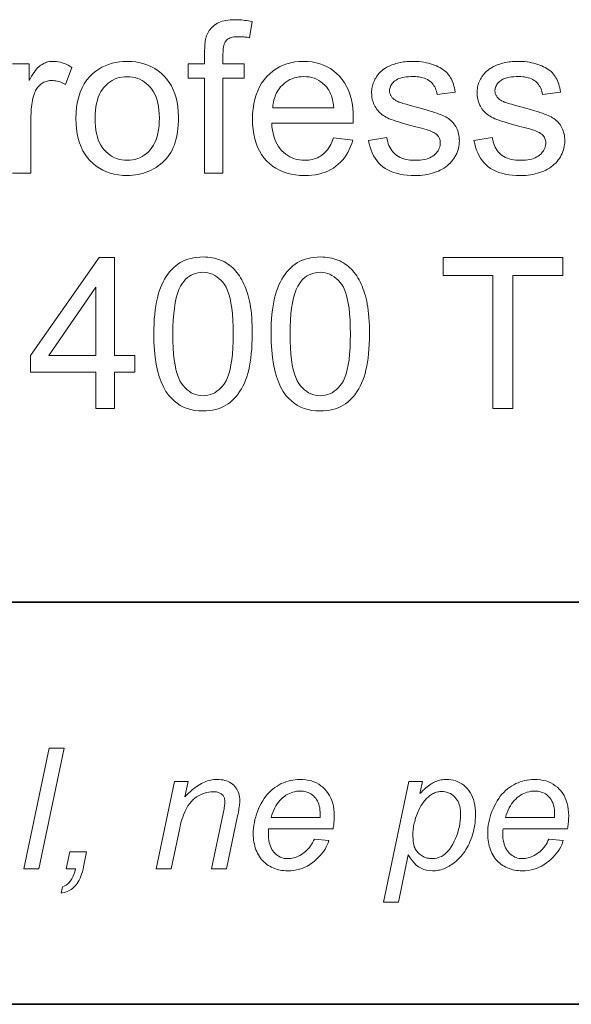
# Model space of a CAD drawing. Extents: x 10 to 410, y 10 to 287.
# Tile 7 of 20: x 325 to 334, y 10 to 26. Entities that reach past the tile are written whole.
import ezdxf

# ---------------------------------------------------------------- set-up
doc = ezdxf.new("R2010")
doc.units = 0

msp = doc.modelspace()

# ---------------------------------------------------------------- linework, layer by layer
at = {"color": 7, "lineweight": 35}
for p, q in [((409.96, 16.669), (269.696, 16.669)), ((365.393, 16.669), (269.696, 16.669)), ((10, 10), (410, 10))]:
    msp.add_line(p, q, dxfattribs=at)
at = {"color": 7, "lineweight": 13}
for points in [[(327.715, 23.78), (327.715, 25.353), (327.444, 25.353), (327.444, 25.591), (327.715, 25.591), (327.715, 25.784), (327.716, 25.82), (327.717, 25.853), (327.718, 25.885), (327.72, 25.915), (327.723, 25.943), (327.727, 25.969), (327.731, 25.993), (327.736, 26.016), (327.741, 26.036), (327.748, 26.055), (327.757, 26.079), (327.768, 26.101), (327.78, 26.123), (327.794, 26.143), (327.809, 26.163), (327.825, 26.182), (327.843, 26.2), (327.862, 26.217), (327.882, 26.233), (327.904, 26.249), (327.927, 26.263), (327.952, 26.275), (327.979, 26.286), (328.007, 26.296), (328.038, 26.304), (328.07, 26.311), (328.104, 26.316), (328.14, 26.32), (328.177, 26.322), (328.217, 26.323), (328.243, 26.323), (328.27, 26.322), (328.297, 26.32), (328.325, 26.318), (328.353, 26.315), (328.382, 26.312), (328.411, 26.308), (328.441, 26.303), (328.472, 26.298), (328.503, 26.292), (328.457, 26.024), (328.438, 26.028), (328.419, 26.031), (328.401, 26.033), (328.382, 26.035), (328.364, 26.037), (328.346, 26.039), (328.328, 26.04), (328.311, 26.041), (328.293, 26.041), (328.276, 26.041), (328.249, 26.041), (328.224, 26.039), (328.2, 26.036), (328.177, 26.032), (328.157, 26.027), (328.138, 26.02), (328.121, 26.012), (328.105, 26.003), (328.091, 25.993), (328.078, 25.982), (328.067, 25.969), (328.058, 25.954), (328.049, 25.937), (328.041, 25.917), (328.035, 25.896), (328.03, 25.873), (328.026, 25.847), (328.023, 25.82), (328.021, 25.79), (328.02, 25.758), (328.02, 25.591), (328.373, 25.591), (328.373, 25.353), (328.02, 25.353), (328.02, 23.78)], [(325.585, 24.686), (325.588, 24.784), (325.596, 24.877), (325.61, 24.964), (325.63, 25.046), (325.655, 25.124), (325.686, 25.195), (325.722, 25.262), (325.764, 25.324), (325.812, 25.38), (325.865, 25.431), (325.913, 25.469), (325.962, 25.503), (326.014, 25.534), (326.068, 25.56), (326.124, 25.582), (326.182, 25.6), (326.242, 25.614), (326.304, 25.624), (326.368, 25.63), (326.435, 25.632), (326.508, 25.63), (326.578, 25.622), (326.646, 25.61), (326.711, 25.593), (326.774, 25.571), (326.834, 25.544), (326.891, 25.512), (326.945, 25.476), (326.996, 25.434), (327.045, 25.387), (327.09, 25.337), (327.13, 25.282), (327.166, 25.224), (327.197, 25.162), (327.223, 25.096), (327.244, 25.027), (327.261, 24.953), (327.273, 24.876), (327.28, 24.796), (327.282, 24.711), (327.281, 24.643), (327.278, 24.577), (327.273, 24.515), (327.265, 24.456), (327.256, 24.399), (327.244, 24.346), (327.231, 24.295), (327.215, 24.247), (327.197, 24.203), (327.177, 24.161), (327.155, 24.122), (327.131, 24.085), (327.106, 24.049), (327.078, 24.015), (327.048, 23.983), (327.017, 23.953), (326.984, 23.925), (326.948, 23.898), (326.911, 23.873), (326.872, 23.85), (326.831, 23.829), (326.79, 23.81), (326.748, 23.794), (326.706, 23.779), (326.662, 23.767), (326.618, 23.757), (326.573, 23.749), (326.528, 23.744), (326.482, 23.74), (326.435, 23.739), (326.36, 23.742), (326.288, 23.749), (326.219, 23.761), (326.154, 23.778), (326.091, 23.8), (326.031, 23.827), (325.974, 23.859), (325.919, 23.895), (325.868, 23.937), (325.82, 23.983), (325.775, 24.034), (325.735, 24.089), (325.7, 24.149), (325.67, 24.213), (325.644, 24.281), (325.623, 24.353), (325.606, 24.43), (325.595, 24.511), (325.588, 24.596)], [(329.852, 24.363), (330.169, 24.324), (330.153, 24.27), (330.134, 24.218), (330.113, 24.169), (330.089, 24.122), (330.062, 24.077), (330.033, 24.035), (330.001, 23.996), (329.967, 23.959), (329.931, 23.925), (329.891, 23.893), (329.849, 23.864), (329.806, 23.837), (329.759, 23.814), (329.711, 23.795), (329.66, 23.778), (329.607, 23.764), (329.552, 23.753), (329.494, 23.745), (329.435, 23.741), (329.373, 23.739), (329.295, 23.742), (329.22, 23.749), (329.149, 23.761), (329.081, 23.778), (329.017, 23.8), (328.955, 23.827), (328.897, 23.859), (328.842, 23.896), (328.791, 23.937), (328.743, 23.984), (328.698, 24.035), (328.659, 24.09), (328.624, 24.149), (328.594, 24.211), (328.568, 24.278), (328.547, 24.349), (328.531, 24.423), (328.519, 24.502), (328.512, 24.584), (328.51, 24.67), (328.512, 24.76), (328.519, 24.845), (328.531, 24.926), (328.548, 25.003), (328.569, 25.076), (328.595, 25.145), (328.625, 25.21), (328.661, 25.271), (328.701, 25.327), (328.745, 25.38), (328.794, 25.428), (328.845, 25.471), (328.899, 25.509), (328.956, 25.541), (329.016, 25.569), (329.078, 25.592), (329.143, 25.609), (329.211, 25.622), (329.282, 25.63), (329.356, 25.632), (329.427, 25.63), (329.496, 25.622), (329.562, 25.61), (329.625, 25.593), (329.686, 25.57), (329.744, 25.543), (329.799, 25.511), (329.852, 25.474), (329.902, 25.432), (329.949, 25.385), (329.993, 25.333), (330.032, 25.278), (330.067, 25.218), (330.097, 25.155), (330.122, 25.087), (330.143, 25.016), (330.159, 24.94), (330.17, 24.86), (330.177, 24.777), (330.179, 24.689), (330.179, 24.683), (330.179, 24.677), (330.179, 24.67), (330.179, 24.663), (330.179, 24.655), (330.179, 24.647), (330.179, 24.638), (330.178, 24.628), (330.178, 24.618), (330.178, 24.607), (328.827, 24.607), (328.832, 24.549), (328.839, 24.493), (328.849, 24.441), (328.862, 24.391), (328.878, 24.344), (328.896, 24.3), (328.917, 24.258), (328.941, 24.219), (328.967, 24.183), (328.996, 24.15), (329.027, 24.12), (329.06, 24.093), (329.094, 24.069), (329.129, 24.049), (329.166, 24.031), (329.205, 24.017), (329.245, 24.006), (329.287, 23.998), (329.33, 23.993), (329.374, 23.992), (329.408, 23.993), (329.44, 23.995), (329.471, 24), (329.502, 24.006), (329.531, 24.014), (329.559, 24.024), (329.587, 24.035), (329.613, 24.048), (329.638, 24.063), (329.663, 24.08), (329.686, 24.099), (329.708, 24.12), (329.73, 24.143), (329.75, 24.168), (329.77, 24.195), (329.788, 24.225), (329.806, 24.256), (329.822, 24.29), (329.837, 24.326)], [(330.432, 24.321), (330.735, 24.369), (330.741, 24.333), (330.749, 24.299), (330.759, 24.267), (330.77, 24.236), (330.784, 24.207), (330.799, 24.18), (330.816, 24.155), (330.835, 24.131), (330.855, 24.109), (330.878, 24.089), (330.902, 24.07), (330.928, 24.054), (330.956, 24.039), (330.986, 24.027), (331.018, 24.016), (331.051, 24.007), (331.087, 24), (331.124, 23.996), (331.163, 23.993), (331.204, 23.992), (331.246, 23.993), (331.285, 23.995), (331.321, 23.999), (331.356, 24.005), (331.388, 24.013), (331.419, 24.023), (331.447, 24.034), (331.473, 24.047), (331.497, 24.061), (331.518, 24.078), (331.538, 24.095), (331.555, 24.113), (331.57, 24.132), (331.584, 24.151), (331.595, 24.171), (331.604, 24.192), (331.611, 24.213), (331.616, 24.235), (331.619, 24.257), (331.62, 24.28), (331.62, 24.3), (331.617, 24.32), (331.612, 24.338), (331.606, 24.356), (331.598, 24.373), (331.588, 24.389), (331.576, 24.404), (331.563, 24.418), (331.547, 24.431), (331.53, 24.444), (331.516, 24.452), (331.497, 24.461), (331.475, 24.47), (331.45, 24.48), (331.42, 24.49), (331.387, 24.501), (331.35, 24.512), (331.309, 24.523), (331.264, 24.535), (331.216, 24.548), (331.151, 24.564), (331.089, 24.581), (331.032, 24.597), (330.979, 24.612), (330.93, 24.627), (330.886, 24.642), (330.845, 24.656), (330.809, 24.669), (330.776, 24.682), (330.748, 24.695), (330.723, 24.708), (330.698, 24.722), (330.676, 24.737), (330.654, 24.753), (330.633, 24.769), (330.614, 24.787), (330.596, 24.806), (330.58, 24.825), (330.564, 24.846), (330.55, 24.867), (330.538, 24.89), (330.526, 24.912), (330.516, 24.935), (330.507, 24.959), (330.5, 24.983), (330.494, 25.008), (330.489, 25.033), (330.486, 25.058), (330.484, 25.084), (330.483, 25.11), (330.483, 25.134), (330.485, 25.158), (330.488, 25.181), (330.492, 25.204), (330.497, 25.227), (330.503, 25.249), (330.51, 25.271), (330.518, 25.293), (330.528, 25.314), (330.538, 25.335), (330.55, 25.355), (330.562, 25.374), (330.575, 25.393), (330.589, 25.412), (330.604, 25.429), (330.619, 25.446), (330.636, 25.462), (330.653, 25.477), (330.671, 25.492), (330.689, 25.506), (330.704, 25.516), (330.72, 25.526), (330.737, 25.536), (330.755, 25.546), (330.774, 25.555), (330.794, 25.564), (330.815, 25.572), (330.837, 25.58), (330.86, 25.588), (330.885, 25.596), (330.909, 25.602), (330.935, 25.609), (330.96, 25.614), (330.986, 25.619), (331.013, 25.623), (331.039, 25.626), (331.066, 25.629), (331.094, 25.631), (331.122, 25.632), (331.15, 25.632), (331.192, 25.632), (331.233, 25.63), (331.273, 25.627), (331.312, 25.622), (331.35, 25.617), (331.387, 25.61), (331.423, 25.602), (331.458, 25.593), (331.491, 25.582), (331.524, 25.571), (331.555, 25.558), (331.585, 25.544), (331.613, 25.53), (331.639, 25.515), (331.664, 25.499), (331.687, 25.481), (331.708, 25.464), (331.728, 25.445), (331.746, 25.425), (331.762, 25.405), (331.777, 25.383), (331.791, 25.36), (331.804, 25.335), (331.816, 25.309), (331.827, 25.282), (331.837, 25.253), (331.846, 25.223), (331.854, 25.191), (331.861, 25.158), (331.868, 25.124), (331.568, 25.083), (331.563, 25.11), (331.556, 25.137), (331.548, 25.161), (331.539, 25.185), (331.528, 25.208), (331.515, 25.229), (331.501, 25.249), (331.485, 25.268), (331.468, 25.285), (331.449, 25.301), (331.429, 25.316), (331.407, 25.33), (331.383, 25.341), (331.358, 25.352), (331.331, 25.36), (331.302, 25.367), (331.272, 25.373), (331.24, 25.377), (331.207, 25.379), (331.172, 25.38), (331.131, 25.379), (331.092, 25.377), (331.056, 25.373), (331.022, 25.369), (330.991, 25.362), (330.962, 25.355), (330.935, 25.346), (330.911, 25.335), (330.889, 25.323), (330.87, 25.31), (330.853, 25.296), (330.838, 25.281), (330.824, 25.266), (330.812, 25.25), (330.802, 25.234), (330.794, 25.217), (330.788, 25.2), (330.783, 25.183), (330.781, 25.165), (330.78, 25.146), (330.78, 25.134), (330.781, 25.123), (330.783, 25.111), (330.786, 25.1), (330.789, 25.089), (330.793, 25.079), (330.798, 25.068), (330.804, 25.058), (330.81, 25.048), (330.817, 25.039), (330.825, 25.029), (330.834, 25.02), (330.844, 25.011), (330.854, 25.002), (330.865, 24.994), (330.878, 24.986), (330.891, 24.978), (330.905, 24.971), (330.919, 24.964), (330.935, 24.957), (330.946, 24.953), (330.96, 24.948), (330.979, 24.943), (331, 24.936), (331.026, 24.929), (331.055, 24.92), (331.087, 24.911), (331.123, 24.901), (331.163, 24.89), (331.206, 24.878), (331.269, 24.861), (331.328, 24.845), (331.384, 24.829), (331.435, 24.814), (331.482, 24.799), (331.526, 24.785), (331.565, 24.772), (331.601, 24.759), (331.633, 24.747), (331.66, 24.736), (331.686, 24.724), (331.71, 24.712), (331.733, 24.698), (331.755, 24.684), (331.775, 24.668), (331.795, 24.651), (331.814, 24.634), (331.831, 24.615), (331.847, 24.596), (331.863, 24.575), (331.876, 24.553), (331.889, 24.531), (331.9, 24.507), (331.909, 24.482), (331.918, 24.456), (331.924, 24.43), (331.929, 24.402), (331.933, 24.373), (331.935, 24.343), (331.936, 24.312), (331.935, 24.282), (331.932, 24.252), (331.928, 24.222), (331.922, 24.192), (331.914, 24.163), (331.904, 24.135), (331.892, 24.106), (331.879, 24.078), (331.863, 24.05), (331.846, 24.023), (331.828, 23.997), (331.807, 23.971), (331.785, 23.947), (331.762, 23.925), (331.737, 23.903), (331.71, 23.883), (331.682, 23.863), (331.652, 23.846), (331.621, 23.829), (331.588, 23.813), (331.554, 23.799), (331.519, 23.787), (331.483, 23.776), (331.446, 23.766), (331.408, 23.758), (331.369, 23.751), (331.33, 23.746), (331.289, 23.742), (331.248, 23.74), (331.206, 23.739), (331.137, 23.741), (331.072, 23.745), (331.009, 23.752), (330.95, 23.763), (330.895, 23.776), (330.843, 23.792), (330.794, 23.811), (330.749, 23.833), (330.707, 23.858), (330.668, 23.886), (330.632, 23.917), (330.599, 23.95), (330.569, 23.987), (330.541, 24.026), (330.516, 24.068), (330.494, 24.113), (330.475, 24.161), (330.458, 24.211), (330.443, 24.265)], [(332.178, 24.321), (332.482, 24.369), (332.488, 24.333), (332.495, 24.299), (332.505, 24.267), (332.517, 24.236), (332.53, 24.207), (332.545, 24.18), (332.562, 24.155), (332.581, 24.131), (332.602, 24.109), (332.624, 24.089), (332.648, 24.07), (332.674, 24.054), (332.702, 24.039), (332.732, 24.027), (332.764, 24.016), (332.798, 24.007), (332.833, 24), (332.87, 23.996), (332.91, 23.993), (332.951, 23.992), (332.992, 23.993), (333.031, 23.995), (333.068, 23.999), (333.102, 24.005), (333.135, 24.013), (333.165, 24.023), (333.193, 24.034), (333.219, 24.047), (333.243, 24.061), (333.264, 24.078), (333.284, 24.095), (333.301, 24.113), (333.316, 24.132), (333.33, 24.151), (333.341, 24.171), (333.35, 24.192), (333.357, 24.213), (333.363, 24.235), (333.366, 24.257), (333.367, 24.28), (333.366, 24.3), (333.363, 24.32), (333.359, 24.338), (333.352, 24.356), (333.344, 24.373), (333.334, 24.389), (333.322, 24.404), (333.309, 24.418), (333.293, 24.431), (333.276, 24.444), (333.262, 24.452), (333.244, 24.461), (333.222, 24.47), (333.196, 24.48), (333.166, 24.49), (333.133, 24.501), (333.096, 24.512), (333.055, 24.523), (333.011, 24.535), (332.962, 24.548), (332.897, 24.564), (332.836, 24.581), (332.779, 24.597), (332.726, 24.612), (332.677, 24.627), (332.632, 24.642), (332.591, 24.656), (332.555, 24.669), (332.523, 24.682), (332.494, 24.695), (332.469, 24.708), (332.445, 24.722), (332.422, 24.737), (332.4, 24.753), (332.38, 24.769), (332.361, 24.787), (332.343, 24.806), (332.326, 24.825), (332.311, 24.846), (332.297, 24.867), (332.284, 24.89), (332.272, 24.912), (332.262, 24.935), (332.253, 24.959), (332.246, 24.983), (332.24, 25.008), (332.235, 25.033), (332.232, 25.058), (332.23, 25.084), (332.229, 25.11), (332.23, 25.134), (332.231, 25.158), (332.234, 25.181), (332.238, 25.204), (332.243, 25.227), (332.249, 25.249), (332.256, 25.271), (332.265, 25.293), (332.274, 25.314), (332.285, 25.335), (332.296, 25.355), (332.308, 25.374), (332.321, 25.393), (332.335, 25.412), (332.35, 25.429), (332.366, 25.446), (332.382, 25.462), (332.399, 25.477), (332.417, 25.492), (332.436, 25.506), (332.45, 25.516), (332.466, 25.526), (332.483, 25.536), (332.501, 25.546), (332.52, 25.555), (332.54, 25.564), (332.561, 25.572), (332.583, 25.58), (332.607, 25.588), (332.631, 25.596), (332.656, 25.602), (332.681, 25.609), (332.707, 25.614), (332.733, 25.619), (332.759, 25.623), (332.786, 25.626), (332.813, 25.629), (332.84, 25.631), (332.868, 25.632), (332.896, 25.632), (332.938, 25.632), (332.979, 25.63), (333.019, 25.627), (333.058, 25.622), (333.096, 25.617), (333.133, 25.61), (333.169, 25.602), (333.204, 25.593), (333.238, 25.582), (333.27, 25.571), (333.302, 25.558), (333.331, 25.544), (333.359, 25.53), (333.386, 25.515), (333.41, 25.499), (333.433, 25.481), (333.455, 25.464), (333.474, 25.445), (333.492, 25.425), (333.508, 25.405), (333.523, 25.383), (333.537, 25.36), (333.55, 25.335), (333.562, 25.309), (333.573, 25.282), (333.583, 25.253), (333.592, 25.223), (333.6, 25.191), (333.608, 25.158), (333.614, 25.124), (333.314, 25.083), (333.309, 25.11), (333.302, 25.137), (333.295, 25.161), (333.285, 25.185), (333.274, 25.208), (333.261, 25.229), (333.247, 25.249), (333.231, 25.268), (333.214, 25.285), (333.195, 25.301), (333.175, 25.316), (333.153, 25.33), (333.129, 25.341), (333.104, 25.352), (333.077, 25.36), (333.048, 25.367), (333.018, 25.373), (332.987, 25.377), (332.953, 25.379), (332.918, 25.38), (332.877, 25.379), (332.838, 25.377), (332.802, 25.373), (332.768, 25.369), (332.737, 25.362), (332.708, 25.355), (332.681, 25.346), (332.657, 25.335), (332.636, 25.323), (332.616, 25.31), (332.599, 25.296), (332.584, 25.281), (332.57, 25.266), (332.558, 25.25), (332.549, 25.234), (332.54, 25.217), (332.534, 25.2), (332.53, 25.183), (332.527, 25.165), (332.526, 25.146), (332.526, 25.134), (332.527, 25.123), (332.529, 25.111), (332.532, 25.1), (332.535, 25.089), (332.539, 25.079), (332.544, 25.068), (332.55, 25.058), (332.556, 25.048), (332.563, 25.039), (332.571, 25.029), (332.58, 25.02), (332.59, 25.011), (332.6, 25.002), (332.612, 24.994), (332.624, 24.986), (332.637, 24.978), (332.651, 24.971), (332.665, 24.964), (332.681, 24.957), (332.692, 24.953), (332.707, 24.948), (332.725, 24.943), (332.747, 24.936), (332.772, 24.929), (332.801, 24.92), (332.833, 24.911), (332.869, 24.901), (332.909, 24.89), (332.952, 24.878), (333.015, 24.861), (333.075, 24.845), (333.13, 24.829), (333.181, 24.814), (333.229, 24.799), (333.272, 24.785), (333.312, 24.772), (333.347, 24.759), (333.379, 24.747), (333.407, 24.736), (333.432, 24.724), (333.456, 24.712), (333.479, 24.698), (333.501, 24.684), (333.522, 24.668), (333.541, 24.651), (333.56, 24.634), (333.577, 24.615), (333.594, 24.596), (333.609, 24.575), (333.623, 24.553), (333.635, 24.531), (333.646, 24.507), (333.656, 24.482), (333.664, 24.456), (333.67, 24.43), (333.676, 24.402), (333.679, 24.373), (333.681, 24.343), (333.682, 24.312), (333.681, 24.282), (333.679, 24.252), (333.674, 24.222), (333.668, 24.192), (333.66, 24.163), (333.65, 24.135), (333.638, 24.106), (333.625, 24.078), (333.61, 24.05), (333.593, 24.023), (333.574, 23.997), (333.554, 23.971), (333.532, 23.947), (333.508, 23.925), (333.483, 23.903), (333.457, 23.883), (333.428, 23.863), (333.399, 23.846), (333.367, 23.829), (333.334, 23.813), (333.3, 23.799), (333.265, 23.787), (333.229, 23.776), (333.192, 23.766), (333.154, 23.758), (333.116, 23.751), (333.076, 23.746), (333.036, 23.742), (332.994, 23.74), (332.952, 23.739), (332.883, 23.741), (332.818, 23.745), (332.756, 23.752), (332.697, 23.763), (332.641, 23.776), (332.589, 23.792), (332.54, 23.811), (332.495, 23.833), (332.453, 23.858), (332.414, 23.886), (332.379, 23.917), (332.346, 23.95), (332.315, 23.987), (332.288, 24.026), (332.263, 24.068), (332.24, 24.113), (332.221, 24.161), (332.204, 24.211), (332.19, 24.265)], [(325.901, 24.686), (325.902, 24.618), (325.907, 24.554), (325.914, 24.493), (325.925, 24.435), (325.939, 24.382), (325.955, 24.331), (325.975, 24.284), (325.998, 24.241), (326.024, 24.201), (326.053, 24.165), (326.084, 24.132), (326.116, 24.102), (326.151, 24.076), (326.186, 24.054), (326.224, 24.035), (326.263, 24.019), (326.303, 24.007), (326.346, 23.999), (326.389, 23.993), (326.435, 23.992), (326.479, 23.993), (326.523, 23.999), (326.565, 24.007), (326.605, 24.019), (326.644, 24.035), (326.681, 24.054), (326.717, 24.077), (326.751, 24.103), (326.784, 24.133), (326.815, 24.166), (326.844, 24.202), (326.869, 24.242), (326.892, 24.286), (326.912, 24.334), (326.929, 24.385), (326.942, 24.44), (326.953, 24.499), (326.961, 24.561), (326.965, 24.626), (326.967, 24.696), (326.965, 24.762), (326.96, 24.824), (326.953, 24.883), (326.942, 24.939), (326.928, 24.991), (326.912, 25.04), (326.892, 25.086), (326.869, 25.129), (326.843, 25.169), (326.814, 25.205), (326.783, 25.238), (326.75, 25.267), (326.716, 25.293), (326.68, 25.316), (326.643, 25.335), (326.604, 25.35), (326.564, 25.363), (326.522, 25.371), (326.479, 25.376), (326.435, 25.378), (326.389, 25.376), (326.346, 25.371), (326.303, 25.363), (326.263, 25.351), (326.224, 25.335), (326.186, 25.316), (326.151, 25.294), (326.116, 25.268), (326.084, 25.239), (326.053, 25.206), (326.024, 25.17), (325.998, 25.13), (325.975, 25.087), (325.955, 25.04), (325.939, 24.99), (325.925, 24.936), (325.914, 24.879), (325.907, 24.818), (325.902, 24.754)], [(328.844, 24.86), (329.855, 24.86), (329.851, 24.904), (329.844, 24.947), (329.836, 24.986), (329.827, 25.024), (329.816, 25.06), (329.804, 25.093), (329.79, 25.124), (329.775, 25.152), (329.758, 25.178), (329.739, 25.202), (329.709, 25.236), (329.677, 25.266), (329.644, 25.293), (329.608, 25.316), (329.571, 25.335), (329.532, 25.351), (329.491, 25.364), (329.449, 25.373), (329.405, 25.378), (329.359, 25.38), (329.318, 25.378), (329.277, 25.374), (329.238, 25.367), (329.201, 25.357), (329.165, 25.344), (329.13, 25.329), (329.096, 25.31), (329.064, 25.289), (329.033, 25.265), (329.004, 25.238), (328.976, 25.209), (328.951, 25.178), (328.929, 25.145), (328.909, 25.11), (328.892, 25.073), (328.877, 25.034), (328.865, 24.993), (328.855, 24.951), (328.848, 24.906)], [(325.916, 19.878), (325.916, 20.477), (324.832, 20.477), (324.832, 20.758), (325.972, 22.378), (326.223, 22.378), (326.223, 20.758), (326.561, 20.758), (326.561, 20.477), (326.223, 20.477), (326.223, 19.878)], [(326.875, 21.111), (326.875, 21.198), (326.878, 21.282), (326.883, 21.362), (326.889, 21.438), (326.897, 21.511), (326.907, 21.581), (326.919, 21.647), (326.933, 21.71), (326.948, 21.769), (326.966, 21.825), (326.985, 21.878), (327.006, 21.928), (327.028, 21.976), (327.053, 22.021), (327.079, 22.064), (327.107, 22.105), (327.137, 22.143), (327.168, 22.178), (327.202, 22.211), (327.237, 22.242), (327.274, 22.27), (327.313, 22.295), (327.353, 22.317), (327.396, 22.336), (327.44, 22.352), (327.486, 22.365), (327.534, 22.375), (327.584, 22.383), (327.636, 22.387), (327.69, 22.389), (327.729, 22.388), (327.768, 22.385), (327.806, 22.381), (327.843, 22.376), (327.879, 22.368), (327.913, 22.359), (327.947, 22.349), (327.98, 22.337), (328.012, 22.323), (328.043, 22.308), (328.072, 22.291), (328.101, 22.272), (328.129, 22.253), (328.156, 22.231), (328.181, 22.209), (328.206, 22.185), (328.229, 22.159), (328.252, 22.132), (328.273, 22.104), (328.293, 22.074), (328.313, 22.043), (328.331, 22.01), (328.349, 21.976), (328.366, 21.941), (328.382, 21.905), (328.397, 21.867), (328.411, 21.828), (328.424, 21.787), (328.437, 21.745), (328.449, 21.702), (328.459, 21.657), (328.469, 21.609), (328.477, 21.557), (328.485, 21.503), (328.491, 21.445), (328.496, 21.384), (328.5, 21.321), (328.503, 21.254), (328.504, 21.184), (328.505, 21.111), (328.504, 21.025), (328.501, 20.942), (328.497, 20.863), (328.49, 20.787), (328.482, 20.714), (328.472, 20.644), (328.461, 20.579), (328.447, 20.516), (328.432, 20.457), (328.414, 20.401), (328.395, 20.348), (328.375, 20.298), (328.352, 20.25), (328.328, 20.205), (328.302, 20.162), (328.274, 20.121), (328.244, 20.083), (328.212, 20.047), (328.179, 20.014), (328.144, 19.983), (328.107, 19.955), (328.068, 19.93), (328.028, 19.908), (327.985, 19.889), (327.941, 19.873), (327.894, 19.859), (327.846, 19.849), (327.796, 19.842), (327.744, 19.837), (327.69, 19.836), (327.619, 19.838), (327.551, 19.846), (327.487, 19.859), (327.425, 19.877), (327.367, 19.901), (327.312, 19.929), (327.26, 19.963), (327.211, 20.002), (327.165, 20.046), (327.122, 20.095), (327.075, 20.161), (327.033, 20.236), (326.996, 20.318), (326.964, 20.407), (326.936, 20.505), (326.914, 20.611), (326.897, 20.724), (326.884, 20.845), (326.877, 20.974)], [(328.817, 21.111), (328.818, 21.198), (328.82, 21.282), (328.825, 21.362), (328.831, 21.438), (328.84, 21.511), (328.85, 21.581), (328.862, 21.647), (328.875, 21.71), (328.891, 21.769), (328.908, 21.825), (328.927, 21.878), (328.948, 21.928), (328.971, 21.976), (328.995, 22.021), (329.021, 22.064), (329.049, 22.105), (329.079, 22.143), (329.111, 22.178), (329.144, 22.211), (329.179, 22.242), (329.216, 22.27), (329.255, 22.295), (329.296, 22.317), (329.338, 22.336), (329.382, 22.352), (329.429, 22.365), (329.477, 22.375), (329.527, 22.383), (329.578, 22.387), (329.632, 22.389), (329.672, 22.388), (329.711, 22.385), (329.748, 22.381), (329.785, 22.376), (329.821, 22.368), (329.856, 22.359), (329.889, 22.349), (329.922, 22.337), (329.954, 22.323), (329.985, 22.308), (330.015, 22.291), (330.044, 22.272), (330.071, 22.253), (330.098, 22.231), (330.124, 22.209), (330.148, 22.185), (330.172, 22.159), (330.194, 22.132), (330.215, 22.104), (330.236, 22.074), (330.255, 22.043), (330.274, 22.01), (330.291, 21.976), (330.308, 21.941), (330.324, 21.905), (330.339, 21.867), (330.353, 21.828), (330.367, 21.787), (330.379, 21.745), (330.391, 21.702), (330.402, 21.657), (330.411, 21.609), (330.42, 21.557), (330.427, 21.503), (330.433, 21.445), (330.438, 21.384), (330.442, 21.321), (330.445, 21.254), (330.447, 21.184), (330.447, 21.111), (330.446, 21.025), (330.444, 20.942), (330.439, 20.863), (330.433, 20.787), (330.425, 20.714), (330.415, 20.644), (330.403, 20.579), (330.389, 20.516), (330.374, 20.457), (330.357, 20.401), (330.338, 20.348), (330.317, 20.298), (330.294, 20.25), (330.27, 20.205), (330.244, 20.162), (330.216, 20.121), (330.186, 20.083), (330.155, 20.047), (330.122, 20.014), (330.086, 19.983), (330.05, 19.955), (330.011, 19.93), (329.97, 19.908), (329.927, 19.889), (329.883, 19.873), (329.837, 19.859), (329.788, 19.849), (329.738, 19.842), (329.686, 19.837), (329.632, 19.836), (329.561, 19.838), (329.494, 19.846), (329.429, 19.859), (329.368, 19.877), (329.309, 19.901), (329.254, 19.929), (329.202, 19.963), (329.153, 20.002), (329.107, 20.046), (329.064, 20.095), (329.017, 20.161), (328.975, 20.236), (328.938, 20.318), (328.906, 20.407), (328.879, 20.505), (328.856, 20.611), (328.839, 20.724), (328.827, 20.845), (328.819, 20.974)], [(332.49, 19.878), (332.49, 22.083), (331.666, 22.083), (331.666, 22.378), (333.648, 22.378), (333.648, 22.083), (332.821, 22.083), (332.821, 19.878)], [(327.19, 21.111), (327.191, 20.992), (327.196, 20.882), (327.203, 20.779), (327.213, 20.685), (327.226, 20.599), (327.242, 20.521), (327.261, 20.451), (327.282, 20.39), (327.307, 20.337), (327.334, 20.292), (327.364, 20.253), (327.394, 20.219), (327.427, 20.188), (327.46, 20.162), (327.495, 20.139), (327.531, 20.121), (327.569, 20.107), (327.608, 20.096), (327.648, 20.09), (327.69, 20.088), (327.731, 20.09), (327.772, 20.096), (327.81, 20.107), (327.848, 20.121), (327.884, 20.139), (327.919, 20.162), (327.953, 20.188), (327.985, 20.219), (328.016, 20.254), (328.045, 20.293), (328.073, 20.338), (328.097, 20.391), (328.119, 20.452), (328.137, 20.522), (328.153, 20.6), (328.166, 20.686), (328.176, 20.78), (328.184, 20.882), (328.188, 20.993), (328.189, 21.111), (328.188, 21.231), (328.184, 21.342), (328.176, 21.444), (328.166, 21.539), (328.153, 21.625), (328.137, 21.703), (328.119, 21.773), (328.097, 21.834), (328.073, 21.887), (328.045, 21.932), (328.016, 21.97), (327.985, 22.005), (327.952, 22.035), (327.919, 22.062), (327.883, 22.084), (327.847, 22.102), (327.809, 22.116), (327.769, 22.126), (327.728, 22.133), (327.686, 22.135), (327.645, 22.133), (327.605, 22.127), (327.567, 22.118), (327.531, 22.106), (327.496, 22.09), (327.463, 22.07), (327.432, 22.047), (327.402, 22.02), (327.375, 21.99), (327.349, 21.956), (327.318, 21.906), (327.291, 21.849), (327.268, 21.784), (327.247, 21.711), (327.23, 21.63), (327.215, 21.542), (327.204, 21.446), (327.196, 21.342), (327.192, 21.231)], [(329.132, 21.111), (329.134, 20.992), (329.138, 20.882), (329.145, 20.779), (329.155, 20.685), (329.168, 20.599), (329.184, 20.521), (329.203, 20.451), (329.225, 20.39), (329.249, 20.337), (329.276, 20.292), (329.306, 20.253), (329.337, 20.219), (329.369, 20.188), (329.402, 20.162), (329.437, 20.139), (329.474, 20.121), (329.511, 20.107), (329.55, 20.096), (329.59, 20.09), (329.632, 20.088), (329.674, 20.09), (329.714, 20.096), (329.753, 20.107), (329.79, 20.121), (329.827, 20.139), (329.862, 20.162), (329.895, 20.188), (329.927, 20.219), (329.958, 20.254), (329.988, 20.293), (330.015, 20.338), (330.039, 20.391), (330.061, 20.452), (330.08, 20.522), (330.096, 20.6), (330.109, 20.686), (330.119, 20.78), (330.126, 20.882), (330.13, 20.993), (330.132, 21.111), (330.13, 21.231), (330.126, 21.342), (330.119, 21.444), (330.109, 21.539), (330.096, 21.625), (330.08, 21.703), (330.061, 21.773), (330.039, 21.834), (330.015, 21.887), (329.988, 21.932), (329.958, 21.97), (329.927, 22.005), (329.895, 22.035), (329.861, 22.062), (329.826, 22.084), (329.789, 22.102), (329.751, 22.116), (329.712, 22.126), (329.671, 22.133), (329.629, 22.135), (329.587, 22.133), (329.547, 22.127), (329.509, 22.118), (329.473, 22.106), (329.438, 22.09), (329.406, 22.07), (329.374, 22.047), (329.345, 22.02), (329.317, 21.99), (329.291, 21.956), (329.261, 21.906), (329.234, 21.849), (329.21, 21.784), (329.189, 21.711), (329.172, 21.63), (329.158, 21.542), (329.147, 21.446), (329.139, 21.342), (329.134, 21.231)], [(325.916, 20.758), (325.916, 21.886), (325.133, 20.758)], [(324.724, 12.246), (325.141, 14.246), (325.388, 14.246), (324.971, 12.246)], [(326.916, 12.246), (327.219, 13.695), (327.443, 13.695), (327.39, 13.442), (327.419, 13.471), (327.447, 13.499), (327.476, 13.524), (327.503, 13.548), (327.531, 13.571), (327.558, 13.592), (327.585, 13.611), (327.611, 13.629), (327.637, 13.645), (327.663, 13.659), (327.688, 13.672), (327.713, 13.684), (327.739, 13.694), (327.765, 13.703), (327.791, 13.71), (327.817, 13.717), (327.843, 13.721), (327.869, 13.725), (327.895, 13.727), (327.922, 13.727), (327.956, 13.727), (327.989, 13.724), (328.021, 13.719), (328.05, 13.712), (328.079, 13.704), (328.106, 13.693), (328.131, 13.681), (328.155, 13.666), (328.177, 13.65), (328.198, 13.632), (328.217, 13.612), (328.234, 13.591), (328.249, 13.569), (328.262, 13.545), (328.273, 13.52), (328.282, 13.494), (328.289, 13.467), (328.294, 13.438), (328.297, 13.408), (328.298, 13.377), (328.298, 13.36), (328.297, 13.341), (328.295, 13.32), (328.293, 13.298), (328.289, 13.273), (328.285, 13.247), (328.281, 13.219), (328.276, 13.189), (328.27, 13.157), (328.263, 13.123), (328.079, 12.246), (327.832, 12.246), (328.024, 13.164), (328.029, 13.19), (328.034, 13.215), (328.039, 13.238), (328.042, 13.26), (328.046, 13.28), (328.048, 13.299), (328.05, 13.317), (328.052, 13.333), (328.052, 13.348), (328.053, 13.362), (328.052, 13.376), (328.051, 13.39), (328.048, 13.403), (328.045, 13.415), (328.04, 13.427), (328.035, 13.439), (328.028, 13.45), (328.021, 13.46), (328.012, 13.47), (328.003, 13.479), (327.992, 13.488), (327.981, 13.495), (327.969, 13.502), (327.956, 13.508), (327.942, 13.513), (327.927, 13.517), (327.911, 13.52), (327.895, 13.522), (327.877, 13.524), (327.859, 13.524), (327.821, 13.523), (327.785, 13.519), (327.749, 13.512), (327.714, 13.502), (327.68, 13.49), (327.646, 13.475), (327.614, 13.457), (327.582, 13.437), (327.551, 13.414), (327.521, 13.388), (327.492, 13.359), (327.465, 13.325), (327.44, 13.288), (327.415, 13.247), (327.393, 13.203), (327.372, 13.154), (327.353, 13.101), (327.335, 13.045), (327.318, 12.984), (327.304, 12.92), (327.163, 12.246)], [(329.534, 12.738), (329.774, 12.714), (329.763, 12.678), (329.748, 12.643), (329.731, 12.608), (329.711, 12.574), (329.689, 12.54), (329.664, 12.506), (329.636, 12.472), (329.605, 12.439), (329.572, 12.407), (329.536, 12.374), (329.498, 12.344), (329.459, 12.316), (329.418, 12.292), (329.376, 12.271), (329.332, 12.253), (329.287, 12.239), (329.241, 12.228), (329.193, 12.22), (329.143, 12.215), (329.092, 12.213), (329.06, 12.214), (329.029, 12.216), (328.998, 12.22), (328.968, 12.225), (328.938, 12.232), (328.909, 12.24), (328.88, 12.25), (328.852, 12.261), (328.824, 12.273), (328.797, 12.288), (328.771, 12.303), (328.746, 12.32), (328.722, 12.338), (328.7, 12.358), (328.679, 12.379), (328.659, 12.401), (328.64, 12.425), (328.623, 12.45), (328.607, 12.476), (328.592, 12.504), (328.579, 12.533), (328.567, 12.562), (328.556, 12.592), (328.547, 12.624), (328.54, 12.656), (328.533, 12.688), (328.528, 12.722), (328.525, 12.756), (328.523, 12.791), (328.522, 12.827), (328.523, 12.874), (328.526, 12.921), (328.532, 12.968), (328.54, 13.015), (328.549, 13.061), (328.562, 13.107), (328.576, 13.152), (328.592, 13.198), (328.611, 13.243), (328.632, 13.288), (328.654, 13.331), (328.678, 13.372), (328.704, 13.411), (328.73, 13.448), (328.758, 13.482), (328.787, 13.514), (328.817, 13.544), (328.849, 13.571), (328.882, 13.596), (328.916, 13.619), (328.951, 13.64), (328.987, 13.658), (329.024, 13.674), (329.061, 13.688), (329.098, 13.7), (329.136, 13.71), (329.175, 13.718), (329.214, 13.723), (329.254, 13.726), (329.294, 13.727), (329.345, 13.726), (329.394, 13.721), (329.44, 13.713), (329.485, 13.702), (329.527, 13.687), (329.568, 13.67), (329.606, 13.649), (329.642, 13.624), (329.676, 13.597), (329.708, 13.567), (329.738, 13.533), (329.764, 13.497), (329.787, 13.459), (329.807, 13.419), (329.824, 13.376), (329.838, 13.331), (329.849, 13.284), (329.857, 13.234), (329.862, 13.182), (329.863, 13.127), (329.863, 13.106), (329.862, 13.084), (329.861, 13.063), (329.86, 13.041), (329.858, 13.019), (329.856, 12.998), (329.854, 12.976), (329.851, 12.953), (329.848, 12.931), (329.844, 12.909), (328.777, 12.909), (328.776, 12.901), (328.775, 12.892), (328.774, 12.884), (328.774, 12.876), (328.773, 12.869), (328.773, 12.861), (328.772, 12.854), (328.772, 12.847), (328.772, 12.839), (328.772, 12.833), (328.773, 12.793), (328.775, 12.755), (328.78, 12.719), (328.787, 12.685), (328.795, 12.653), (328.805, 12.623), (328.817, 12.595), (328.831, 12.569), (328.847, 12.545), (328.865, 12.522), (328.884, 12.502), (328.904, 12.484), (328.925, 12.468), (328.947, 12.454), (328.969, 12.442), (328.992, 12.432), (329.016, 12.425), (329.041, 12.419), (329.067, 12.416), (329.094, 12.415), (329.119, 12.416), (329.144, 12.418), (329.169, 12.423), (329.194, 12.428), (329.219, 12.436), (329.244, 12.445), (329.269, 12.456), (329.294, 12.468), (329.319, 12.482), (329.343, 12.498), (329.367, 12.516), (329.39, 12.535), (329.412, 12.555), (329.433, 12.577), (329.452, 12.6), (329.471, 12.625), (329.488, 12.651), (329.505, 12.679), (329.52, 12.708)], [(330.679, 11.691), (331.098, 13.695), (331.326, 13.695), (331.283, 13.493), (331.308, 13.518), (331.333, 13.543), (331.357, 13.565), (331.38, 13.586), (331.403, 13.605), (331.426, 13.622), (331.448, 13.638), (331.469, 13.653), (331.49, 13.665), (331.51, 13.676), (331.531, 13.686), (331.551, 13.695), (331.572, 13.702), (331.592, 13.709), (331.614, 13.715), (331.635, 13.719), (331.656, 13.723), (331.678, 13.725), (331.7, 13.727), (331.723, 13.727), (331.763, 13.726), (331.803, 13.721), (331.841, 13.714), (331.877, 13.703), (331.912, 13.69), (331.946, 13.673), (331.978, 13.654), (332.009, 13.631), (332.038, 13.605), (332.066, 13.577), (332.092, 13.545), (332.115, 13.511), (332.136, 13.475), (332.154, 13.435), (332.169, 13.393), (332.181, 13.349), (332.19, 13.302), (332.197, 13.252), (332.201, 13.2), (332.203, 13.145), (332.202, 13.1), (332.2, 13.056), (332.196, 13.013), (332.191, 12.97), (332.184, 12.929), (332.176, 12.888), (332.166, 12.848), (332.155, 12.808), (332.142, 12.77), (332.128, 12.732), (332.112, 12.696), (332.096, 12.661), (332.08, 12.627), (332.062, 12.595), (332.044, 12.564), (332.025, 12.535), (332.006, 12.507), (331.986, 12.481), (331.965, 12.456), (331.944, 12.433), (331.922, 12.411), (331.9, 12.39), (331.878, 12.37), (331.856, 12.352), (331.834, 12.335), (331.812, 12.319), (331.789, 12.304), (331.767, 12.29), (331.745, 12.278), (331.723, 12.266), (331.7, 12.256), (331.678, 12.247), (331.655, 12.239), (331.632, 12.232), (331.609, 12.226), (331.586, 12.222), (331.563, 12.218), (331.54, 12.215), (331.517, 12.214), (331.493, 12.213), (331.442, 12.216), (331.394, 12.224), (331.348, 12.237), (331.304, 12.256), (331.262, 12.279), (331.223, 12.308), (331.186, 12.343), (331.152, 12.383), (331.119, 12.428), (331.09, 12.478), (330.926, 11.691)], [(333.418, 12.738), (333.658, 12.714), (333.647, 12.678), (333.632, 12.643), (333.615, 12.608), (333.595, 12.574), (333.573, 12.54), (333.548, 12.506), (333.52, 12.472), (333.489, 12.439), (333.456, 12.407), (333.42, 12.374), (333.382, 12.344), (333.343, 12.316), (333.302, 12.292), (333.26, 12.271), (333.216, 12.253), (333.171, 12.239), (333.125, 12.228), (333.077, 12.22), (333.027, 12.215), (332.976, 12.213), (332.944, 12.214), (332.913, 12.216), (332.882, 12.22), (332.852, 12.225), (332.822, 12.232), (332.793, 12.24), (332.764, 12.25), (332.736, 12.261), (332.708, 12.273), (332.681, 12.288), (332.655, 12.303), (332.63, 12.32), (332.606, 12.338), (332.584, 12.358), (332.563, 12.379), (332.543, 12.401), (332.524, 12.425), (332.507, 12.45), (332.491, 12.476), (332.476, 12.504), (332.463, 12.533), (332.451, 12.562), (332.44, 12.592), (332.431, 12.624), (332.424, 12.656), (332.417, 12.688), (332.412, 12.722), (332.409, 12.756), (332.407, 12.791), (332.406, 12.827), (332.407, 12.874), (332.41, 12.921), (332.416, 12.968), (332.424, 13.015), (332.433, 13.061), (332.446, 13.107), (332.46, 13.152), (332.476, 13.198), (332.495, 13.243), (332.516, 13.288), (332.538, 13.331), (332.562, 13.372), (332.588, 13.411), (332.614, 13.448), (332.642, 13.482), (332.671, 13.514), (332.701, 13.544), (332.733, 13.571), (332.766, 13.596), (332.8, 13.619), (332.836, 13.64), (332.871, 13.658), (332.908, 13.674), (332.945, 13.688), (332.982, 13.7), (333.02, 13.71), (333.059, 13.718), (333.098, 13.723), (333.138, 13.726), (333.178, 13.727), (333.229, 13.726), (333.278, 13.721), (333.324, 13.713), (333.369, 13.702), (333.411, 13.687), (333.452, 13.67), (333.49, 13.649), (333.526, 13.624), (333.56, 13.597), (333.592, 13.567), (333.622, 13.533), (333.648, 13.497), (333.671, 13.459), (333.691, 13.419), (333.708, 13.376), (333.722, 13.331), (333.733, 13.284), (333.741, 13.234), (333.746, 13.182), (333.747, 13.127), (333.747, 13.106), (333.746, 13.084), (333.745, 13.063), (333.744, 13.041), (333.742, 13.019), (333.74, 12.998), (333.738, 12.976), (333.735, 12.953), (333.732, 12.931), (333.728, 12.909), (332.661, 12.909), (332.66, 12.901), (332.659, 12.892), (332.658, 12.884), (332.658, 12.876), (332.657, 12.869), (332.657, 12.861), (332.656, 12.854), (332.656, 12.847), (332.656, 12.839), (332.656, 12.833), (332.657, 12.793), (332.659, 12.755), (332.664, 12.719), (332.671, 12.685), (332.679, 12.653), (332.689, 12.623), (332.701, 12.595), (332.715, 12.569), (332.731, 12.545), (332.749, 12.522), (332.768, 12.502), (332.788, 12.484), (332.809, 12.468), (332.831, 12.454), (332.853, 12.442), (332.876, 12.432), (332.9, 12.425), (332.925, 12.419), (332.951, 12.416), (332.978, 12.415), (333.003, 12.416), (333.028, 12.418), (333.053, 12.423), (333.078, 12.428), (333.104, 12.436), (333.128, 12.445), (333.153, 12.456), (333.178, 12.468), (333.203, 12.482), (333.227, 12.498), (333.251, 12.516), (333.274, 12.535), (333.296, 12.555), (333.317, 12.577), (333.336, 12.6), (333.355, 12.625), (333.372, 12.651), (333.389, 12.679), (333.404, 12.708)], [(328.817, 13.097), (329.63, 13.097), (329.63, 13.105), (329.63, 13.112), (329.63, 13.118), (329.631, 13.124), (329.631, 13.13), (329.631, 13.135), (329.631, 13.14), (329.631, 13.144), (329.631, 13.148), (329.631, 13.152), (329.63, 13.188), (329.627, 13.223), (329.623, 13.255), (329.616, 13.286), (329.608, 13.316), (329.598, 13.343), (329.586, 13.369), (329.572, 13.393), (329.556, 13.416), (329.538, 13.436), (329.519, 13.455), (329.499, 13.472), (329.478, 13.487), (329.456, 13.5), (329.432, 13.51), (329.408, 13.519), (329.382, 13.526), (329.356, 13.531), (329.328, 13.534), (329.3, 13.535), (329.268, 13.534), (329.237, 13.531), (329.207, 13.525), (329.177, 13.518), (329.148, 13.508), (329.12, 13.496), (329.092, 13.482), (329.064, 13.465), (329.037, 13.447), (329.011, 13.426), (328.986, 13.403), (328.962, 13.378), (328.939, 13.351), (328.917, 13.321), (328.897, 13.289), (328.879, 13.255), (328.861, 13.219), (328.845, 13.181), (328.83, 13.14)], [(331.167, 12.838), (331.168, 12.807), (331.168, 12.777), (331.169, 12.75), (331.171, 12.724), (331.173, 12.701), (331.176, 12.679), (331.179, 12.66), (331.182, 12.642), (331.186, 12.626), (331.19, 12.613), (331.198, 12.596), (331.206, 12.579), (331.215, 12.563), (331.225, 12.547), (331.236, 12.533), (331.247, 12.519), (331.26, 12.505), (331.273, 12.493), (331.287, 12.481), (331.302, 12.47), (331.318, 12.459), (331.334, 12.45), (331.351, 12.442), (331.368, 12.435), (331.386, 12.429), (331.404, 12.424), (331.423, 12.42), (331.442, 12.417), (331.462, 12.416), (331.482, 12.415), (331.524, 12.417), (331.564, 12.425), (331.603, 12.437), (331.64, 12.453), (331.675, 12.475), (331.708, 12.501), (331.74, 12.532), (331.771, 12.568), (331.799, 12.609), (331.826, 12.655), (331.851, 12.702), (331.873, 12.751), (331.893, 12.799), (331.91, 12.848), (331.924, 12.896), (331.936, 12.946), (331.945, 12.995), (331.952, 13.044), (331.956, 13.094), (331.957, 13.144), (331.956, 13.18), (331.954, 13.214), (331.949, 13.247), (331.943, 13.278), (331.935, 13.307), (331.926, 13.334), (331.914, 13.36), (331.901, 13.385), (331.886, 13.407), (331.869, 13.428), (331.851, 13.447), (331.832, 13.464), (331.813, 13.479), (331.792, 13.492), (331.77, 13.503), (331.748, 13.512), (331.725, 13.519), (331.701, 13.524), (331.676, 13.527), (331.65, 13.528), (331.632, 13.528), (331.613, 13.526), (331.595, 13.524), (331.577, 13.52), (331.56, 13.516), (331.542, 13.51), (331.525, 13.504), (331.508, 13.496), (331.492, 13.488), (331.476, 13.479), (331.46, 13.468), (331.444, 13.457), (331.428, 13.444), (331.413, 13.431), (331.398, 13.416), (331.383, 13.401), (331.369, 13.385), (331.354, 13.367), (331.34, 13.349), (331.326, 13.33), (331.313, 13.31), (331.3, 13.288), (331.287, 13.266), (331.275, 13.244), (331.263, 13.22), (331.252, 13.195), (331.241, 13.17), (331.231, 13.143), (331.222, 13.116), (331.212, 13.088), (331.204, 13.059), (331.196, 13.032), (331.189, 13.005), (331.183, 12.979), (331.179, 12.954), (331.174, 12.929), (331.171, 12.905), (331.169, 12.882), (331.168, 12.86)], [(332.701, 13.097), (333.514, 13.097), (333.514, 13.105), (333.514, 13.112), (333.514, 13.118), (333.515, 13.124), (333.515, 13.13), (333.515, 13.135), (333.515, 13.14), (333.515, 13.144), (333.515, 13.148), (333.515, 13.152), (333.514, 13.188), (333.511, 13.223), (333.507, 13.255), (333.5, 13.286), (333.492, 13.316), (333.482, 13.343), (333.47, 13.369), (333.456, 13.393), (333.44, 13.416), (333.422, 13.436), (333.403, 13.455), (333.383, 13.472), (333.362, 13.487), (333.34, 13.5), (333.316, 13.51), (333.292, 13.519), (333.266, 13.526), (333.24, 13.531), (333.212, 13.534), (333.184, 13.535), (333.152, 13.534), (333.121, 13.531), (333.091, 13.525), (333.062, 13.518), (333.032, 13.508), (333.004, 13.496), (332.976, 13.482), (332.948, 13.465), (332.921, 13.447), (332.895, 13.426), (332.87, 13.403), (332.846, 13.378), (332.823, 13.351), (332.801, 13.321), (332.781, 13.289), (332.763, 13.255), (332.745, 13.219), (332.729, 13.181), (332.714, 13.14)], [(325.422, 12.246), (325.481, 12.526), (325.762, 12.526), (325.712, 12.281), (325.702, 12.239), (325.691, 12.198), (325.679, 12.16), (325.666, 12.124), (325.652, 12.091), (325.638, 12.06), (325.622, 12.031), (325.605, 12.005), (325.587, 11.981), (325.568, 11.959), (325.548, 11.94), (325.527, 11.922), (325.506, 11.906), (325.484, 11.892), (325.461, 11.879), (325.438, 11.868), (325.414, 11.859), (325.389, 11.852), (325.364, 11.846), (325.338, 11.842), (325.361, 11.95), (325.392, 11.961), (325.422, 11.976), (325.448, 11.995), (325.473, 12.019), (325.496, 12.046), (325.516, 12.078), (325.534, 12.114), (325.55, 12.154), (325.564, 12.198), (325.575, 12.246)]]:
    msp.add_lwpolyline(points, close=True, dxfattribs=at)
msp.add_lwpolyline([(324.533, 25.591), (324.809, 25.591), (324.809, 25.317), (324.83, 25.354), (324.851, 25.389), (324.871, 25.42), (324.891, 25.45), (324.911, 25.477), (324.93, 25.501), (324.949, 25.522), (324.968, 25.541), (324.987, 25.557), (325.005, 25.571), (325.023, 25.582), (325.041, 25.593), (325.06, 25.602), (325.079, 25.61), (325.099, 25.617), (325.118, 25.622), (325.139, 25.627), (325.159, 25.63), (325.18, 25.632), (325.202, 25.632), (325.233, 25.631), (325.264, 25.628), (325.295, 25.623), (325.327, 25.616), (325.358, 25.607), (325.39, 25.597), (325.421, 25.584), (325.453, 25.569), (325.485, 25.552), (325.517, 25.533), (325.411, 25.248), (325.389, 25.261), (325.366, 25.272), (325.344, 25.282), (325.321, 25.291), (325.299, 25.298), (325.276, 25.304), (325.254, 25.309), (325.231, 25.312), (325.209, 25.314), (325.186, 25.315), (325.166, 25.314), (325.147, 25.313), (325.128, 25.31), (325.109, 25.305), (325.091, 25.3), (325.073, 25.293), (325.055, 25.285), (325.038, 25.276), (325.022, 25.266), (325.005, 25.254), (324.99, 25.242), (324.975, 25.228), (324.962, 25.214), (324.949, 25.199), (324.937, 25.182), (324.926, 25.165), (324.916, 25.147), (324.907, 25.128), (324.898, 25.107), (324.891, 25.086), (324.881, 25.053), (324.873, 25.02), (324.865, 24.985), (324.858, 24.951), (324.853, 24.915), (324.848, 24.879), (324.845, 24.842), (324.842, 24.805), (324.841, 24.767), (324.84, 24.728), (324.84, 23.78), (324.533, 23.78)], dxfattribs=at)

doc.saveas('drawing.dxf')
